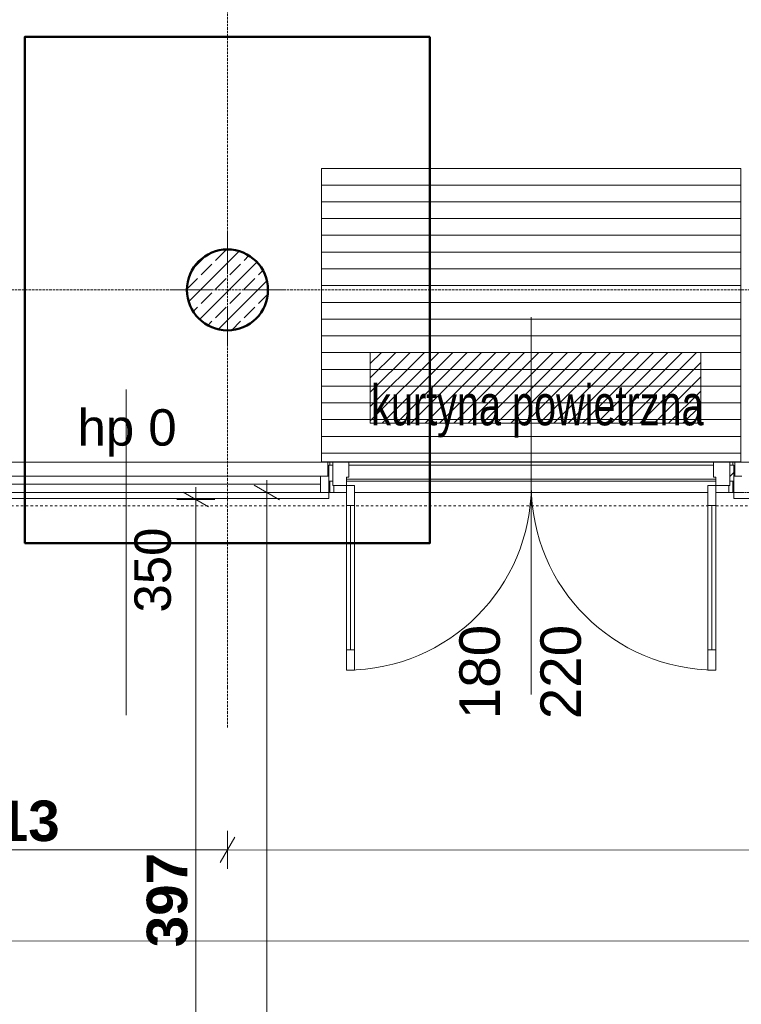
# Model space of a CAD drawing. Extents: x -7314 to 11761, y 144 to 9383.
# Tile 84 of 193: x 3526 to 3883, y 5734 to 6220. Entities that reach past the tile are written whole.
import ezdxf
from ezdxf.xclip import XClip

# ---------------------------------------------------------------- set-up
doc = ezdxf.new("R2010")
doc.units = 0
doc.header["$MEASUREMENT"] = 0
doc.header["$XCLIPFRAME"] = 0
for name, pattern in [('Krawędzie ukryte', [68, 48, -20]), ('Przerywana', [96, 48, -48]), ('Przerywana gęsta', [36, 24, -12]), ('Wipeout_Contour', [20000, 0, -20000])]:
    doc.linetypes.add(name, pattern=pattern)
for name, color, linetype in [('FORMA - Arch 01 - 410-K Osie', 7, 'Continuous'), ('FORMA - Arch 01 - 440-K Słupy', 7, 'Continuous'), ('FORMA - Arch 04 - Wymiary ogólne', 7, 'Continuous'), ('FORMA - Arch 05 - inst co', 7, 'Continuous')]:
    doc.layers.add(name, color=color, linetype=linetype)
doc.styles.add('STYL_AUTOMATYCZNY_2', font='arial.ttf')
doc.styles.add('STYL_AUTOMATYCZNY_7', font='arial.ttf', dxfattribs={"width": 0.7})
doc.styles.add('STYL_AUTOMATYCZNY_9', font='arial.ttf')
pattern_1 = [(0, (4185.3, -5972.398), (0, 17.320508), [0, -10]), (0, (4190.3, -5963.738), (0, 17.320508), [0, -10])]
pattern_2 = [(45, (4185.3, -5972.398), (-17.67767, 17.67767), []), (45, (4181.764, -5968.863), (-17.67767, 17.67767), []), (45, (4178.229, -5965.327), (-17.67767, 17.67767), [])]

# ---------------------------------------------------------------- blocks, each defined once
blk = doc.blocks.new('Rysunek_1_1', base_point=(4185.3, -5972.4))
at = {"linetype": 'Continuous', "lineweight": 13}
h = blk.add_hatch(dxfattribs=at)
h.set_pattern_fill('Sklejka_0001', color=252, style=0, pattern_type=2)
h.set_pattern_definition([(180, (3813.1415, 6031.112), (0, 8.27714), [])])
h.paths.add_polyline_path([(3882.45, 6146.94), (3675.53, 6146.94), (3675.53, 6001.98), (3882.45, 6001.98)])
at = {"layer": 'FORMA - Arch 01 - 440-K Słupy', "linetype": 'Continuous', "lineweight": 5}
h = blk.add_hatch(dxfattribs=at)
h.set_pattern_fill('beton_zbrojony_gęsty_0001', style=0, pattern_type=2)
h.set_pattern_definition([(45, (4185.3, -5972.398), (-7.071068, 7.071068), []), (45, (4181.764, -5968.863), (-7.071068, 7.071068), [7.5, -2.5])])
h.paths.add_polyline_path([(3649.04, 6086.9, 0.414214), (3629.04, 6106.9, 0.414214), (3609.04, 6086.9, 0.414214), (3629.04, 6066.9, 0.414214)])
at = {"layer": 'FORMA - Arch 05 - inst co', "linetype": 'Continuous', "lineweight": 15}
h = blk.add_hatch(dxfattribs=at)
h.set_pattern_fill('cegła_zwykła_gęsta_0001', color=214, style=0, pattern_type=2)
h.set_pattern_definition([(45, (4185.2997, -5972.398), (-3.535534, 3.535534), [])])
h.paths.add_polyline_path([(3862.73, 6021.06), (3862.73, 6056.06), (3699.57, 6056.06), (3699.57, 6021.06)])
at = {"color": 7, "linetype": 'Continuous', "lineweight": 13, "ltscale": 0.025}
for p, q in [((3479.04, 5983.9), (3679.04, 5983.9)), ((3879.04, 5983.9), (4079.04, 5983.9))]:
    blk.add_line(p, q, dxfattribs=at)
at = {"color": 251, "linetype": 'Continuous', "lineweight": 13, "ltscale": 0.025, "flags": 128}
blk.add_lwpolyline([(3882.45, 6146.94), (3675.53, 6146.94), (3675.53, 6001.98), (3882.45, 6001.98)], close=True, dxfattribs=at)
at = {"color": 7, "linetype": 'Przerywana', "lineweight": 13, "ltscale": 0.025, "flags": 128}
blk.add_lwpolyline([(3479.04, 5980.34), (4080.26, 5980.34), (4080.26, 5986.9), (3479.04, 5986.9)], close=True, dxfattribs=at)
at = {"layer": 'FORMA - Arch 01 - 410-K Osie', "color": 7, "linetype": 'Krawędzie ukryte', "lineweight": 13, "ltscale": 0.025}
for p, q in [((9436.16, 6086.9), (587.6, 6086.9)), ((3629.04, 5890.7), (3629.04, 5870.77))]:
    blk.add_line(p, q, dxfattribs=at)
at = {"layer": 'FORMA - Arch 01 - 440-K Słupy', "color": 1, "linetype": 'Continuous', "lineweight": 13, "ltscale": 0.025}
for p, q in [((3629.04, 6094.9), (3629.04, 6114.9)), ((3621.04, 6086.9), (3601.04, 6086.9)), ((3637.04, 6086.9), (3657.04, 6086.9)), ((3629.04, 6078.9), (3629.04, 6058.9))]:
    blk.add_line(p, q, dxfattribs=at)
at = {"layer": 'FORMA - Arch 01 - 440-K Słupy', "color": 7, "linetype": 'Continuous', "lineweight": 25, "ltscale": 0.025, "flags": 128}
blk.add_lwpolyline([(3649.04, 6086.9, -0.414214), (3629.04, 6066.9, -0.414214), (3609.04, 6086.9, -0.414214), (3629.04, 6106.9, -0.414214)], format="xyb", close=True, dxfattribs=at)
at = {"layer": 'FORMA - Arch 01 - 440-K Słupy', "color": 1, "linetype": 'Continuous', "lineweight": 13, "ltscale": 0.025}
blk.add_point((3629.04, 6086.9), dxfattribs=at)
at = {"layer": 'FORMA - Arch 04 - Wymiary ogólne', "color": 154, "linetype": 'Continuous', "lineweight": 13, "ltscale": 0.025}
for p, q in [((3622.87, 5983.42), (3604.12, 5983.42)), ((3613.5, 5586.9), (3613.5, 5983.42)), ((3632.61, 5816.62), (3625.38, 5804.13)), ((3628.99, 5801), (3629, 5819.75)), ((3415.94, 5810.49), (3629, 5810.38)), ((3629, 5810.38), (4228.98, 5810.04)), ((3415.92, 5765.49), (8528.92, 5762.65))]:
    blk.add_line(p, q, dxfattribs=at)
at = {"layer": 'FORMA - Arch 05 - inst co', "color": 7, "linetype": 'Continuous', "lineweight": 13, "ltscale": 0.025, "flags": 128}
blk.add_lwpolyline([(3862.73, 6021.06), (3862.73, 6056.06), (3699.57, 6056.06), (3699.57, 6021.06)], close=True, dxfattribs=at)
at = {"color": 7, "linetype": 'Continuous', "lineweight": 13, "insert": (3555.02, 6004.57), "char_height": 18, "attachment_point": 7, "style": 'STYL_AUTOMATYCZNY_2'}
blk.add_mtext('\\A1;{\\pql;\\pt0;\\fArial|b0|i0|c238|p0;\\W1.000000;hp 0\\fArial|b0|i0|c238|p0;\\W1.000000;\\A1{\\H.66x;\\S^  ;}\\fArial|b0|i0|c238|p0;\\W1.000000;\\fArial|b0|i0|c238|p0;\\W1.000000;}', dxfattribs=at)
at = {"color": 7, "linetype": 'Continuous', "lineweight": 13, "insert": (3809.38, 5874.88), "char_height": 20, "attachment_point": 7, "rotation": 90, "style": 'STYL_AUTOMATYCZNY_2'}
blk.add_mtext('\\A1;{\\pql;\\pt0;\\fArial|b0|i0|c238|p0;\\W1.000000;220\\fArial|b0|i0|c238|p0;\\W1.000000;\\A1{\\H.66x;\\S^  ;}\\fArial|b0|i0|c238|p0;\\W1.000000;\\fArial|b0|i0|c238|p0;\\W1.000000;}', dxfattribs=at)
at = {"layer": 'FORMA - Arch 04 - Wymiary ogólne', "color": 154, "linetype": 'Continuous', "lineweight": 13, "char_height": 20, "width": 45.7634, "attachment_point": 7, "style": 'STYL_AUTOMATYCZNY_9'}
for s, insert, rotation in [('\\A1;{\\pql;\\fArial|b1|i0|c238|p0;\\W1.000000;213}', (3499.59, 5814.45), 359.9682), ('\\A1;{\\pql;\\fArial|b1|i0|c238|p0;\\W1.000000;397}', (3609.5, 5762.28), 90)]:
    blk.add_mtext(s, dxfattribs=dict(at, insert=insert, rotation=rotation))
at = {"layer": 'FORMA - Arch 05 - inst co', "color": 7, "linetype": 'Continuous', "lineweight": 13, "insert": (3699.99, 6014.02), "char_height": 20, "attachment_point": 7, "style": 'STYL_AUTOMATYCZNY_7'}
blk.add_mtext('\\A1;{\\pql;\\fArial|b0|i0|c238|p0;\\W0.700000;kurtyna powietrzna}', dxfattribs=at)
at = {"color": 254, "linetype": 'Wipeout_Contour', "lineweight": 0, "ltscale": 35720.539682}
blk.add_wipeout([(3879.04, 6001.9), (3879.04, 6001.4), (3879.04, 5994.9), (3879.54, 5994.9), (3879.54, 6001.9)], dxfattribs=at)
at = {"linetype": 'Continuous', "lineweight": 5}
h = blk.add_hatch(dxfattribs=at)
h.set_pattern_fill('Tynk__4__0001', style=0, pattern_type=2)
h.set_pattern_definition(pattern_1)
h.paths.add_polyline_path([(3879.04, 6001.9), (3879.04, 6001.4), (3879.04, 5994.9), (3879.54, 5994.9), (3879.54, 6001.9)])
at = {"color": 254, "linetype": 'Wipeout_Contour', "lineweight": 0, "ltscale": 85054.566715}
blk.add_wipeout([(3878.54, 5986.9), (3878.54, 5992.4), (3879.04, 5992.4), (3879.04, 6000.4), (3878.54, 6000.4), (3878.54, 6001.9), (3679.54, 6001.9), (3679.54, 6000.4), (3679.04, 6000.4), (3679.04, 5992.4), (3679.54, 5992.4), (3679.54, 5986.9)], dxfattribs=at)
at = {"color": 254, "linetype": 'Wipeout_Contour', "lineweight": 0, "ltscale": 35196.701493}
blk.add_wipeout([(3679.04, 6001.9), (3679.04, 6001.4), (3679.04, 6000.4), (3679.54, 6000.4), (3679.54, 6001.9)], dxfattribs=at)
at = {"color": 254, "linetype": 'Wipeout_Contour', "lineweight": 0, "ltscale": 35727.927901}
blk.add_wipeout([(3878.54, 6001.9), (3878.54, 6000.4), (3879.04, 6000.4), (3879.04, 6001.4), (3879.04, 6001.9)], dxfattribs=at)
at = {"color": 254, "linetype": 'Wipeout_Contour', "lineweight": 0, "ltscale": 35145.073707}
blk.add_wipeout([(3679.54, 5986.9), (3679.54, 5992.4), (3679.04, 5992.4), (3679.04, 5987.4), (3679.04, 5986.9)], dxfattribs=at)
at = {"color": 254, "linetype": 'Wipeout_Contour', "lineweight": 0, "ltscale": 35677.068821}
blk.add_wipeout([(3879.04, 5986.9), (3879.04, 5987.4), (3879.04, 5992.4), (3878.54, 5992.4), (3878.54, 5986.9)], dxfattribs=at)
at = {"linetype": 'Continuous', "lineweight": 5}
h = blk.add_hatch(dxfattribs=at)
h.set_pattern_fill('Tynk__4__0001', style=0, pattern_type=2)
h.set_pattern_definition(pattern_1)
h.paths.add_polyline_path([(3679.04, 6001.9), (3679.04, 6001.4), (3679.04, 6000.4), (3679.54, 6000.4), (3679.54, 6001.9)])
h = blk.add_hatch(dxfattribs=at)
h.set_pattern_fill('Tynk__4__0001', style=0, pattern_type=2)
h.set_pattern_definition(pattern_1)
h.paths.add_polyline_path([(3878.54, 6001.9), (3878.54, 6000.4), (3879.04, 6000.4), (3879.04, 6001.4), (3879.04, 6001.9)])
h = blk.add_hatch(dxfattribs=at)
h.set_pattern_fill('Tynk__4__0001', style=0, pattern_type=2)
h.set_pattern_definition(pattern_1)
h.paths.add_polyline_path([(3679.54, 5986.9), (3679.54, 5992.4), (3679.04, 5992.4), (3679.04, 5987.4), (3679.04, 5986.9)])
h = blk.add_hatch(dxfattribs=at)
h.set_pattern_fill('Tynk__4__0001', style=0, pattern_type=2)
h.set_pattern_definition(pattern_1)
h.paths.add_polyline_path([(3879.04, 5986.9), (3879.04, 5987.4), (3879.04, 5992.4), (3878.54, 5992.4), (3878.54, 5986.9)])
at = {"color": 7, "linetype": 'Continuous', "lineweight": 13, "ltscale": 0.025}
for p, q in [((3879.54, 5994.9), (3879.54, 6001.9)), ((3879.54, 6001.9), (4078.54, 6001.9))]:
    blk.add_line(p, q, dxfattribs=at)
at = {"color": 254, "linetype": 'Wipeout_Contour', "lineweight": 0, "ltscale": 35185.979851}
blk.add_wipeout([(3678.54, 6001.9), (3678.54, 5994.9), (3679.04, 5994.9), (3679.04, 6001.4), (3679.04, 6001.9)], dxfattribs=at)
at = {"linetype": 'Continuous', "lineweight": 5}
h = blk.add_hatch(dxfattribs=at)
h.set_pattern_fill('Tynk__4__0001', style=0, pattern_type=2)
h.set_pattern_definition(pattern_1)
h.paths.add_polyline_path([(3678.54, 6001.9), (3678.54, 5994.9), (3679.04, 5994.9), (3679.04, 6001.4), (3679.04, 6001.9)])
at = {"color": 7, "linetype": 'Continuous', "lineweight": 13, "ltscale": 0.025}
blk.add_line((3678.54, 5994.9), (3678.54, 6001.9), dxfattribs=at)
at = {"color": 254, "linetype": 'Wipeout_Contour', "lineweight": 0, "ltscale": 70865.612368}
blk.add_wipeout([(3873.04, 6001.9), (3685.04, 6001.9), (3681.04, 6001.9), (3681.04, 5990.4), (3681.54, 5990.4), (3681.54, 5986.9), (3876.54, 5986.9), (3876.54, 5990.4), (3877.04, 5990.4), (3877.04, 6001.9)], dxfattribs=at)
at = {"color": 7, "linetype": 'Continuous', "lineweight": 13, "ltscale": 0.025}
for p, q in [((3679.04, 6001.9), (3678.54, 6001.9)), ((3679.04, 6001.9), (3679.54, 6001.9)), ((3679.04, 6000.4), (3679.54, 6000.4)), ((3679.54, 6000.4), (3679.54, 6001.9)), ((3679.54, 6001.9), (3878.54, 6001.9)), ((3878.54, 6000.4), (3878.54, 6001.9)), ((3879.04, 6001.9), (3878.54, 6001.9)), ((3879.04, 6000.4), (3878.54, 6000.4)), ((3879.04, 6001.9), (3879.54, 6001.9)), ((3879.04, 6001.9), (3879.54, 6001.9)), ((3679.04, 5994.9), (3678.54, 5994.9)), ((3679.04, 5992.4), (3679.54, 5992.4)), ((3679.54, 5992.4), (3679.54, 5986.9)), ((3878.54, 5992.4), (3878.54, 5986.9)), ((3879.04, 5992.4), (3878.54, 5992.4)), ((3879.04, 5994.9), (3879.54, 5994.9)), ((3679.04, 5986.9), (3679.54, 5986.9)), ((3679.04, 5986.9), (3679.54, 5986.9)), ((3679.04, 5983.9), (3679.04, 5986.9)), ((3879.04, 5986.9), (3878.54, 5986.9)), ((3879.04, 5986.9), (3879.04, 5983.9))]:
    blk.add_line(p, q, dxfattribs=at)
at = {"color": 7, "linetype": 'Przerywana gęsta', "lineweight": 13, "ltscale": 0.025}
for p, q in [((3479.04, 5986.9), (3679.04, 5986.9)), ((3879.04, 5986.9), (4079.04, 5986.9))]:
    blk.add_line(p, q, dxfattribs=at)
at = {"color": 254, "linetype": 'Wipeout_Contour', "lineweight": 0, "ltscale": 28552.639701}
blk.add_wipeout([(3879.04, 5986.9), (3883.04, 5986.9), (3883.04, 5994.9), (3879.04, 5994.9)], dxfattribs=at)
at = {"color": 7, "linetype": 'Continuous', "lineweight": 13, "ltscale": 0.025}
for p, q in [((3879.54, 5994.9), (3879.54, 6001.9)), ((3879.04, 5987.4), (3879.04, 5994.9)), ((3879.04, 5987.4), (3879.04, 5994.9)), ((3679.54, 5986.9), (3878.54, 5986.9)), ((3877.04, 5986.9), (3876.54, 5986.9)), ((3879.04, 5986.9), (3878.54, 5986.9)), ((3879.04, 5986.9), (3879.04, 5987.4)), ((3879.04, 5986.9), (3879.04, 5987.4))]:
    blk.add_line(p, q, dxfattribs=at)
at = {"color": 7, "linetype": 'Continuous', "lineweight": 15, "ltscale": 0.025}
for p, q in [((3883.04, 5994.9), (3879.04, 5994.9)), ((3879.04, 5986.9), (3883.04, 5986.9))]:
    blk.add_line(p, q, dxfattribs=at)
at = {"color": 254, "linetype": 'Wipeout_Contour', "lineweight": 0, "ltscale": 28353.49417}
blk.add_wipeout([(3879.04, 5992.4), (3879.04, 6000.4), (3679.04, 6000.4), (3679.04, 5992.4)], dxfattribs=at)
at = {"color": 7, "linetype": 'Continuous', "lineweight": 15, "ltscale": 0.025}
blk.add_line((3779.04, 6073.43), (3779.04, 5887.04), dxfattribs=at)
at = {"color": 7, "linetype": 'Continuous', "lineweight": 13, "ltscale": 0.025}
for centre, start, end in [((3687.84, 5990.4), 270, 0), ((3870.24, 5990.4), 180, 270)]:
    blk.add_arc(centre, 91.2, start, end, dxfattribs=at)
at = {"color": 254, "linetype": 'Wipeout_Contour', "lineweight": 0, "ltscale": 28144.439103}
blk.add_wipeout([(3679.04, 5992.4), (3683.04, 5992.4), (3683.04, 6000.4), (3679.04, 6000.4)], dxfattribs=at)
at = {"color": 254, "linetype": 'Wipeout_Contour', "lineweight": 0, "ltscale": 28562.415837}
blk.add_wipeout([(3875.04, 5992.4), (3879.04, 5992.4), (3879.04, 6000.4), (3875.04, 6000.4)], dxfattribs=at)
at = {"linetype": 'Continuous', "lineweight": 5}
h = blk.add_hatch(dxfattribs=at)
h.set_pattern_fill('Aluminium_0001', style=0, pattern_type=2)
h.set_pattern_definition(pattern_2)
h.paths.add_polyline_path([(3679.04, 5992.4), (3683.04, 5992.4), (3683.04, 6000.4), (3679.04, 6000.4)])
h = blk.add_hatch(dxfattribs=at)
h.set_pattern_fill('Aluminium_0001', style=0, pattern_type=2)
h.set_pattern_definition(pattern_2)
h.paths.add_polyline_path([(3875.04, 5992.4), (3879.04, 5992.4), (3879.04, 6000.4), (3875.04, 6000.4)])
at = {"color": 7, "linetype": 'Continuous', "lineweight": 13, "ltscale": 0.025}
for p, q in [((3479.54, 6001.9), (3678.54, 6001.9)), ((3679.04, 6001.9), (3678.54, 6001.9)), ((3679.04, 6001.9), (3679.54, 6001.9)), ((3679.04, 6000.4), (3879.04, 6000.4)), ((3679.04, 5992.4), (3679.04, 6000.4)), ((3679.04, 6000.4), (3683.04, 6000.4)), ((3679.04, 5992.4), (3679.04, 6000.4)), ((3679.04, 5992.4), (3679.04, 6000.4)), ((3679.54, 6000.4), (3679.54, 6001.9)), ((3683.04, 6000.4), (3683.04, 5992.4)), ((3875.04, 5992.4), (3875.04, 6000.4)), ((3875.04, 6000.4), (3879.04, 6000.4)), ((3879.04, 6001.9), (3878.54, 6001.9)), ((3878.54, 6000.4), (3878.54, 6001.9)), ((3879.04, 6000.4), (3879.04, 5992.4)), ((3879.04, 5992.4), (3879.04, 6000.4)), ((3879.04, 5992.4), (3879.04, 6000.4)), ((3679.04, 5992.4), (3879.04, 5992.4)), ((3683.04, 5992.4), (3679.04, 5992.4)), ((3679.54, 5992.4), (3679.54, 5986.9)), ((3683.04, 5993.4), (3875.04, 5993.4)), ((3879.04, 5992.4), (3875.04, 5992.4)), ((3878.54, 5992.4), (3878.54, 5986.9))]:
    blk.add_line(p, q, dxfattribs=at)
at = {"color": 254, "linetype": 'Wipeout_Contour', "lineweight": 0, "ltscale": 27849.444354}
blk.add_wipeout([(3687.84, 5899.2), (3691.84, 5899.2), (3691.84, 5909.2), (3687.84, 5909.2)], dxfattribs=at)
at = {"color": 254, "linetype": 'Wipeout_Contour', "lineweight": 0, "ltscale": 28234.116661}
blk.add_wipeout([(3870.24, 5899.2), (3870.24, 5909.2), (3866.24, 5909.2), (3866.24, 5899.2)], dxfattribs=at)
at = {"color": 7, "linetype": 'Continuous', "lineweight": 13, "ltscale": 0.025}
for p, q in [((3691.84, 5899.2), (3687.84, 5899.2)), ((3866.24, 5899.2), (3870.24, 5899.2))]:
    blk.add_line(p, q, dxfattribs=at)
at = {"color": 254, "linetype": 'Wipeout_Contour', "lineweight": 0, "ltscale": 42823.486313}
blk.add_wipeout([(3877.04, 6001.9), (3869.04, 6001.9), (3869.04, 5994.4), (3870.24, 5994.4), (3870.24, 5990.4), (3877.04, 5990.4)], dxfattribs=at)
at = {"color": 254, "linetype": 'Wipeout_Contour', "lineweight": 0, "ltscale": 28117.319455}
blk.add_wipeout([(3679.04, 5994.9), (3675.04, 5994.9), (3675.04, 5986.9), (3679.04, 5986.9)], dxfattribs=at)
at = {"color": 7, "linetype": 'Continuous', "lineweight": 13, "ltscale": 0.025}
for p, q in [((3678.54, 5994.9), (3678.54, 6001.9)), ((3877.04, 6001.9), (3877.04, 6001.4)), ((3877.04, 6001.9), (3877.04, 6001.4)), ((3877.04, 6001.4), (3877.04, 5990.4)), ((3877.04, 6001.4), (3877.04, 5990.4)), ((3679.04, 5987.4), (3679.04, 5994.9)), ((3679.04, 5987.4), (3679.04, 5994.9)), ((3679.04, 5986.9), (3679.04, 5987.4)), ((3679.04, 5986.9), (3679.04, 5987.4)), ((3681.04, 5986.9), (3681.54, 5986.9)), ((3876.54, 5990.4), (3876.54, 5986.9))]:
    blk.add_line(p, q, dxfattribs=at)
at = {"color": 7, "linetype": 'Continuous', "lineweight": 15, "ltscale": 0.025}
for p, q in [((3869.04, 5994.4), (3869.04, 6001.9)), ((3869.04, 6001.9), (3877.04, 6001.9)), ((3877.04, 6001.9), (3877.04, 5990.4)), ((3870.24, 5994.4), (3869.04, 5994.4))]:
    blk.add_line(p, q, dxfattribs=at)
at = {"color": 254, "linetype": 'Wipeout_Contour', "lineweight": 0, "ltscale": 27916.197512}
blk.add_wipeout([(3483.04, 5986.9), (3675.04, 5986.9), (3675.04, 5994.9), (3483.04, 5994.9)], dxfattribs=at)
at = {"color": 254, "linetype": 'Wipeout_Contour', "lineweight": 0, "ltscale": 28506.355471}
blk.add_wipeout([(3866.24, 5990.4), (3866.24, 5980.4), (3870.24, 5980.4), (3870.24, 5990.4)], dxfattribs=at)
at = {"color": 7, "linetype": 'Continuous', "lineweight": 15, "ltscale": 0.025}
for p, q in [((3579.04, 5876.9), (3579.04, 6037.81)), ((3679.04, 5994.9), (3675.04, 5994.9)), ((3675.04, 5994.9), (3675.04, 5986.9)), ((3870.24, 5990.4), (3870.24, 5994.4)), ((3675.04, 5986.9), (3679.04, 5986.9)), ((3877.04, 5990.4), (3870.24, 5990.4))]:
    blk.add_line(p, q, dxfattribs=at)
at = {"color": 7, "linetype": 'Continuous', "lineweight": 13, "ltscale": 0.025}
for p, q in [((3675.04, 5994.9), (3483.04, 5994.9)), ((3483.04, 5990.9), (3675.04, 5990.9)), ((3483.04, 5986.9), (3675.04, 5986.9)), ((3870.24, 5990.4), (3866.24, 5990.4))]:
    blk.add_line(p, q, dxfattribs=at)
at = {"layer": 'FORMA - Arch 01 - 410-K Osie', "color": 7, "linetype": 'Krawędzie ukryte', "lineweight": 13, "ltscale": 0.025}
blk.add_line((3629.04, 5890.7), (3629.04, 8978.35), dxfattribs=at)
at = {"layer": 'FORMA - Arch 04 - Wymiary ogólne', "color": 154, "linetype": 'Continuous', "lineweight": 13, "ltscale": 0.025}
for p, q in [((3648.5, 5986.9), (3648.5, 5993.01)), ((3619.75, 5979.81), (3607.25, 5987.03)), ((3613.5, 5983.42), (3613.5, 5989.53)), ((3657.87, 5986.9), (3639.12, 5986.9)), ((3654.75, 5983.29), (3642.25, 5990.51)), ((3648.5, 718.9), (3648.5, 5986.9))]:
    blk.add_line(p, q, dxfattribs=at)
at = {"color": 7, "linetype": 'Continuous', "lineweight": 13, "insert": (3606.35, 5927.59), "char_height": 18, "attachment_point": 7, "rotation": 90, "style": 'STYL_AUTOMATYCZNY_2'}
blk.add_mtext('\\A1;{\\pql;\\pt0;\\fArial|b0|i0|c238|p0;\\W1.000000;350\\fArial|b0|i0|c238|p0;\\W1.000000;\\A1{\\H.66x;\\S^  ;}\\fArial|b0|i0|c238|p0;\\W1.000000;\\fArial|b0|i0|c238|p0;\\W1.000000;}', dxfattribs=at)
at = {"color": 254, "linetype": 'Wipeout_Contour', "lineweight": 0, "ltscale": 28372.379416}
blk.add_wipeout([(3870.24, 5909.2), (3870.24, 5980.4), (3868.24, 5980.4), (3868.24, 5909.2)], dxfattribs=at)
at = {"color": 7, "linetype": 'Continuous', "lineweight": 13, "ltscale": 0.025, "flags": 128}
blk.add_lwpolyline([(3870.24, 5909.2), (3870.24, 5980.4), (3868.24, 5980.4), (3868.24, 5909.2)], close=True, dxfattribs=at)
at = {"color": 254, "linetype": 'Wipeout_Contour', "lineweight": 0, "ltscale": 42227.26977}
blk.add_wipeout([(3689.04, 6001.9), (3681.04, 6001.9), (3681.04, 5990.4), (3687.84, 5990.4), (3687.84, 5994.4), (3689.04, 5994.4)], dxfattribs=at)
at = {"color": 7, "linetype": 'Continuous', "lineweight": 15, "ltscale": 0.025}
for p, q in [((3681.04, 5990.4), (3681.04, 6001.9)), ((3681.04, 6001.9), (3689.04, 6001.9)), ((3689.04, 6001.9), (3689.04, 5994.4)), ((3689.04, 5994.4), (3687.84, 5994.4))]:
    blk.add_line(p, q, dxfattribs=at)
at = {"color": 7, "linetype": 'Continuous', "lineweight": 13, "ltscale": 0.025}
for p, q in [((3681.04, 6001.9), (3681.04, 6001.4)), ((3681.04, 6001.9), (3681.04, 6001.4)), ((3681.04, 6001.4), (3681.04, 5990.4)), ((3681.04, 6001.4), (3681.04, 5990.4)), ((3681.54, 5990.4), (3681.54, 5986.9))]:
    blk.add_line(p, q, dxfattribs=at)
at = {"color": 254, "linetype": 'Wipeout_Contour', "lineweight": 0, "ltscale": 28125.406834}
blk.add_wipeout([(3691.84, 5990.4), (3687.84, 5990.4), (3687.84, 5980.4), (3691.84, 5980.4)], dxfattribs=at)
at = {"color": 254, "linetype": 'Wipeout_Contour', "lineweight": 0, "ltscale": 28368.01618}
blk.add_wipeout([(3868.24, 5909.2), (3868.24, 5980.4), (3866.24, 5980.4), (3866.24, 5909.2)], dxfattribs=at)
at = {"color": 7, "linetype": 'Continuous', "lineweight": 15, "ltscale": 0.025}
for p, q in [((3687.84, 5994.4), (3687.84, 5990.4)), ((3687.84, 5990.4), (3681.04, 5990.4))]:
    blk.add_line(p, q, dxfattribs=at)
at = {"color": 7, "linetype": 'Continuous', "lineweight": 13, "ltscale": 0.025}
for p, q in [((3687.84, 5990.4), (3691.84, 5990.4)), ((3866.24, 5990.4), (3866.24, 5980.4)), ((3870.24, 5980.4), (3870.24, 5990.4)), ((3866.24, 5980.4), (3870.24, 5980.4)), ((3868.24, 5909.2), (3868.24, 5980.4)), ((3870.24, 5909.2), (3866.24, 5909.2)), ((3866.24, 5909.2), (3866.24, 5899.2)), ((3870.24, 5899.2), (3870.24, 5909.2))]:
    blk.add_line(p, q, dxfattribs=at)
at = {"color": 7, "linetype": 'Continuous', "lineweight": 13, "ltscale": 0.025, "flags": 128}
blk.add_lwpolyline([(3868.24, 5909.2), (3868.24, 5980.4), (3866.24, 5980.4), (3866.24, 5909.2)], close=True, dxfattribs=at)
at = {"color": 254, "linetype": 'Wipeout_Contour', "lineweight": 0, "ltscale": 27985.279644}
blk.add_wipeout([(3687.84, 5909.2), (3689.84, 5909.2), (3689.84, 5980.4), (3687.84, 5980.4)], dxfattribs=at)
at = {"color": 7, "linetype": 'Continuous', "lineweight": 13, "ltscale": 0.025, "flags": 128}
blk.add_lwpolyline([(3687.84, 5909.2), (3687.84, 5980.4), (3689.84, 5980.4), (3689.84, 5909.2)], close=True, dxfattribs=at)
at = {"color": 254, "linetype": 'Wipeout_Contour', "lineweight": 0, "ltscale": 27989.498583}
blk.add_wipeout([(3689.84, 5909.2), (3691.84, 5909.2), (3691.84, 5980.4), (3689.84, 5980.4)], dxfattribs=at)
at = {"color": 7, "linetype": 'Continuous', "lineweight": 13, "ltscale": 0.025}
for p, q in [((3687.84, 5980.4), (3687.84, 5990.4)), ((3691.84, 5990.4), (3691.84, 5980.4)), ((3691.84, 5980.4), (3687.84, 5980.4)), ((3689.84, 5909.2), (3689.84, 5980.4)), ((3687.84, 5899.2), (3687.84, 5909.2)), ((3687.84, 5909.2), (3691.84, 5909.2)), ((3691.84, 5909.2), (3691.84, 5899.2))]:
    blk.add_line(p, q, dxfattribs=at)
at = {"color": 7, "linetype": 'Continuous', "lineweight": 13, "ltscale": 0.025, "flags": 128}
blk.add_lwpolyline([(3689.84, 5909.2), (3689.84, 5980.4), (3691.84, 5980.4), (3691.84, 5909.2)], close=True, dxfattribs=at)
at = {"color": 7, "linetype": 'Continuous', "lineweight": 13, "insert": (3769.38, 5874.88), "char_height": 20, "attachment_point": 7, "rotation": 90, "style": 'STYL_AUTOMATYCZNY_2'}
blk.add_mtext('\\A1;{\\pql;\\pt0;\\fArial|b0|i0|c238|p0;\\W1.000000;180\\fArial|b0|i0|c238|p0;\\W1.000000;\\A1{\\H.66x;\\S^  ;}\\fArial|b0|i0|c238|p0;\\W1.000000;\\fArial|b0|i0|c238|p0;\\W1.000000;}', dxfattribs=at)

msp = doc.modelspace()

# ---------------------------------------------------------------- block references
at = {"lineweight": 20}
ref = msp.add_blockref('Rysunek_1_1', (4185.29965, -5972.39804), dxfattribs=at)
XClip(ref).set_block_clipping_path([(254.0251470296, 246.5573808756), (9689.7973583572, 9358.9497337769)])

# ---------------------------------------------------------------- next in the draw order: linework, layer by layer
at = {"lineweight": 50}
msp.add_lwpolyline([(3729.04061, 6211.89696), (3729.04061, 5961.89696), (3529.04061, 5961.89696), (3529.04061, 6211.89696), (3729.04061, 6211.89696)], dxfattribs=at)
msp.add_circle((3629.04065, 6086.89676), 20, dxfattribs=at)
msp.add_circle((3629.04065, 6086.89676), 20, dxfattribs=at)

doc.saveas('drawing.dxf')
